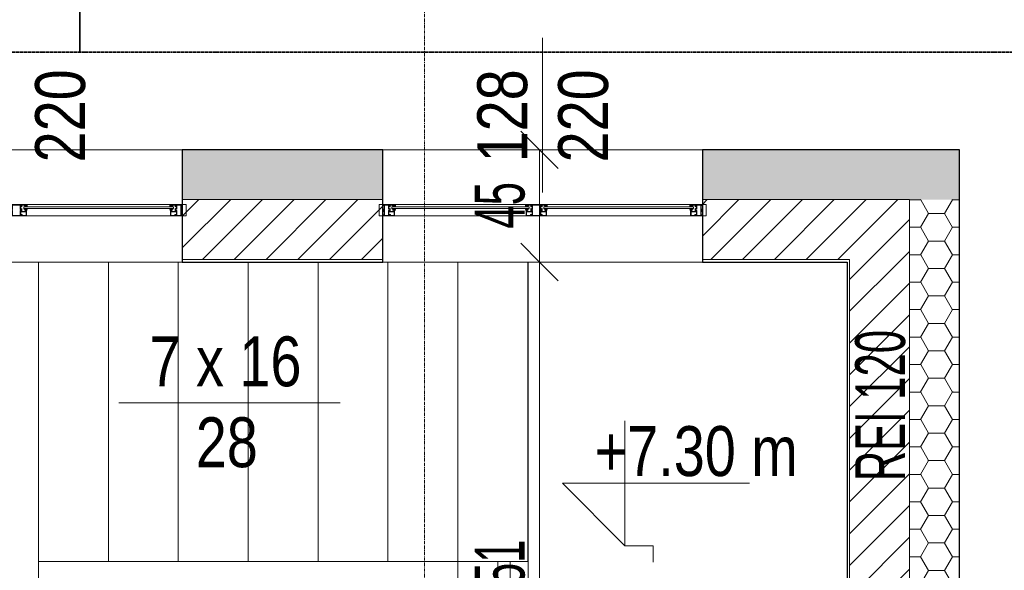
# Model space of a CAD drawing. Header units: millimetres. Extents: x -57334 to 14098, y -25409 to 16656.
# Tile 23 of 50: x -31455 to -27510, y 4180 to 6386. Entities that reach past the tile are written whole.
import ezdxf

# ---------------------------------------------------------------- set-up
doc = ezdxf.new("R2010")
doc.units = ezdxf.units.MM
for name, pattern in [('__FK_przerywana', [3.2004, 1.6002, -1.6002]), ('Linia siatki', [22.225, 12.7, -3.175, 3.175, -3.175]), ('Ponad', [3.96875, 2.38125, -1.5875])]:
    doc.linetypes.add(name, pattern=pattern)
for name, color, linetype, lineweight in [('A-ANNO-DIMS', 7, 'Continuous', 5), ('A-ANNO-DIMS-100', 7, 'Continuous', 5), ('A-DETL-GENF', 7, 'Continuous', 5), ('A-FLOR', 7, 'Continuous', 5), ('A-FLOR-HRAL', 7, 'Continuous', 5), ('A-GLAZ', 7, 'Continuous', 5), ('A-GLAZ-IDEN', 7, 'Continuous', 5), ('A-WALL', 7, 'Continuous', 5), ('A-WALL-IDEN', 7, 'Continuous', 5), ('A-WALL-PATT', 7, 'Continuous', 35), ('G-ANNO-DIMS', 7, 'Continuous', 5), ('G-ANNO-TEXT', 7, 'Continuous', 5), ('G-IMPT', 7, 'Continuous', 5), ('S-GRID', 7, 'Continuous', 5), ('S-STRS', 7, 'Continuous', 5), ('S-STRS-IDEN', 7, 'Continuous', 5)]:
    doc.layers.add(name, color=color, linetype=linetype, lineweight=lineweight)
doc.layers.add('A-DETL', color=7, linetype='Continuous', lineweight=5, true_color=0x00a600)
doc.styles.add('Arial_2', font='arial.ttf', dxfattribs={"width": 0.8, "height": 200})
doc.styles.add('Arial_5', font='arial.ttf', dxfattribs={"width": 0.6, "height": 200})
doc.dimstyles.new('standard_wielkość_otworów', dxfattribs={"dimscale": 304.8, "dimtxt": 204.05188, "dimasz": 0.492126, "dimexe": 0.328084, "dimexo": 0.0625, "dimgap": 0, "dimtad": 1, "dimdec": 0, "dimlfac": 0.1, "dimzin": 0, "dimdsep": 46, "dimtxsty": 'Arial_5', "dimblk1": 'OBLIQUE', "dimblk2": 'OBLIQUE', "dimsah": 1, "dimcen": 0.09, "dimazin": 0, "dimtfac": 1, "dimtdec": 4, "dimtix": 1, "dimtmove": 0, "dimatfit": 3, "dimfxl": 0.328084, "dimfxlon": 1, "dimtvp": 1, "dimtolj": 1, "dimtzin": 0, "dimarcsym": 2})
pattern_1 = [(0, (0, 0), (95.25, 54.993), [63.5, -127]), (120, (0, 0), (-95.250335, 54.99242), [63.5, -127]), (60, (0, 0), (-0.000335, 109.98542), [0, -127, 63.5, 0])]
pattern_2 = [(45, (0, 0), (-63.6396, 63.6396), [])]

# ---------------------------------------------------------------- blocks, each defined once
blk = doc.blocks.new('Typ poręczy górnej - Górna poręcz_wewnętrzny_-1799815-RZUT PIĘTRA II')
at = {"layer": 'A-FLOR-HRAL', "color": 252, "true_color": 0x838383}
for p, q in [((-29539, 4141), (-29539, 4215.6)), ((-29489, 4215.6), (-29489, 4141)), ((-29539, 4115.6), (-29539, 4141)), ((-29489, 4141), (-29489, 4115.6))]:
    blk.add_line(p, q, dxfattribs=at)
blk = doc.blocks.new('Typ poręczy górnej - Górna poręcz_wewnętrzny_-V7-RZUT PIĘTRA II')
at = {"layer": 'A-FLOR-HRAL', "color": 252, "true_color": 0x838383}
for p, q in [((-29539, 4215.6), (-29539, 4115.6)), ((-29489, 4215.6), (-29489, 4115.6))]:
    blk.add_line(p, q, dxfattribs=at)
blk = doc.blocks.new('Aluprof_MB-45_I_Alu_Window-FIX-4-panel_ENG_R-00495 - 1230 x 1487-1820817-RZUT PIĘTRA II')
at = {"layer": 'A-DETL-GENF'}
for p, q in [((-68.5, 5), (-590, 5)), ((590, 5), (18.5, 5)), ((-590, -4), (-68.5, -4)), ((-590, -10), (-68.5, -10)), ((18.5, -4), (590, -4)), ((18.5, -10), (590, -10)), ((-63.7, -40), (-593.3, -40)), ((593.2, -40), (-13.9, -40))]:
    blk.add_line(p, q, dxfattribs=at)
at = {"layer": 'A-GLAZ', "color": 55, "true_color": 0xafaf3c}
for p, q in [((-655, 5), (-640, 5)), ((-655, -40), (-655, 5)), ((-640, 5), (-640, -40)), ((655, 5), (640, 5)), ((640, 5), (640, -40)), ((655, -40), (655, 5)), ((-640, -40), (-655, -40)), ((640, -40), (655, -40))]:
    blk.add_line(p, q, dxfattribs=at)
at = {"layer": 'G-IMPT'}
for p, q in [((-602.7, -10), (-602.4, -10)), ((-593.2, -13.6), (-595.1, -13.6)), ((-593, -18.4), (-592.9, -16.7)), ((-591.9, -18.6), (-592.8, -18.6)), ((-592.6, -12.7), (-592.7, -13.2)), ((-592.4, -10), (-590.9, -10)), ((-589.9, -11.7), (-591.1, -17.9)), ((-68.6, -11.7), (-67.4, -17.9)), ((-66.1, -10), (-67.6, -10)), ((-66.6, -18.6), (-65.7, -18.6)), ((-65.9, -12.7), (-65.8, -13.2)), ((-65.5, -18.4), (-65.6, -16.7)), ((-65.3, -13.6), (-63.4, -13.6)), ((-55.8, -10), (-56.1, -10)), ((5.8, -10), (6.1, -10)), ((15.3, -13.6), (13.4, -13.6)), ((15.5, -18.4), (15.6, -16.7)), ((16.6, -18.6), (15.7, -18.6)), ((15.9, -12.7), (15.8, -13.2)), ((16.1, -10), (17.6, -10)), ((18.6, -11.7), (17.4, -17.9)), ((589.9, -11.7), (591.1, -17.9)), ((592.4, -10), (590.9, -10)), ((591.9, -18.6), (592.8, -18.6)), ((592.6, -12.7), (592.7, -13.2)), ((593, -18.4), (592.9, -16.7)), ((593.2, -13.6), (595.1, -13.6)), ((602.7, -10), (602.4, -10))]:
    blk.add_line(p, q, dxfattribs=at)
at = {"layer": 'G-IMPT', "flags": 128}
for points in [[(-590, 4.5), (-590.5, 5), (-640, 5), (-640, 1.4), (-638.5, 1), (-638, 1), (-638, 3), (-635, 3), (-635, -6.7), (-634.8, -6.9), (-635, -7.1), (-635, -15), (-638, -15), (-638, -13), (-638.5, -13), (-640, -13.4), (-640, -21.6), (-638.5, -22), (-638, -22), (-638, -20), (-635, -20), (-635, -28.8), (-634.8, -29), (-635, -29.2), (-635, -38), (-638, -38), (-638, -36), (-638.5, -36), (-640, -36.4), (-640, -40), (-611, -40), (-611, -36.4), (-612.5, -36), (-613, -36), (-613, -38), (-616, -38), (-616, -29.2), (-616.2, -29), (-616, -28.8), (-616, -20), (-613, -20), (-613, -22), (-612.5, -22), (-611, -21.6), (-611, -10.9), (-611.2, -10.7), (-612, -10.7), (-612.2, -10.9), (-612.2, -12.2), (-616, -12.2), (-616, -7.1), (-616.2, -6.9), (-616, -6.7), (-616, -1.7), (-612.2, -1.7), (-612.2, -3), (-612, -3.2), (-611.2, -3.2), (-611, -3), (-611, -0.5), (-611.2, -0.3), (-614.5, -0.3), (-614.5, 1), (-616, 1), (-616, 3.4), (-600, 3.4), (-600, 1), (-601.5, 1), (-601.5, 0), (-598, 0), (-597, 1), (-598.5, 1), (-598.5, 3.5), (-591.5, 3.5), (-591.5, 1), (-593, 1), (-592, 0), (-590, 0)], [(-617.6, -13.2), (-617.1, -13.7), (-612.5, -13.7), (-612.5, -18.5), (-617.1, -18.5), (-617.6, -19), (-617.6, -38.4), (-633.4, -38.4), (-633.4, -19), (-633.9, -18.5), (-638.5, -18.5), (-638.5, -16.5), (-633.9, -16.5), (-633.4, -16), (-633.4, 3.4), (-617.6, 3.4)], [(-596.3, -3.9), (-597.9, -3.9), (-598.7, -4), (-600, -4), (-600.3, -3.7), (-600, -0.3), (-599.7, 0), (-590.3, 0), (-590, -0.3), (-589.7, -3.7), (-590, -4), (-591.3, -4), (-592.1, -3.9), (-593.7, -3.9), (-594.4, -4), (-595.6, -4)], [(-62.2, -3.9), (-60.6, -3.9), (-59.8, -4), (-58.5, -4), (-58.2, -3.7), (-58.5, -0.3), (-58.8, 0), (-68.2, 0), (-68.5, -0.3), (-68.8, -3.7), (-68.5, -4), (-67.2, -4), (-66.4, -3.9), (-64.8, -3.9), (-64.1, -4), (-62.9, -4)], [(18, 5), (18.5, 4.5), (18.5, 0), (16.5, 0), (15.5, 1), (17, 1), (17, 3.5), (10, 3.5), (10, 1), (11.5, 1), (10.5, 0), (7, 0), (7, 1), (8.5, 1), (8.5, 3.2), (-7.5, 3.2), (-7.5, 1), (-6, 1), (-6, -0.3), (-2.7, -0.3), (-2.5, -0.5), (-2.5, -3), (-2.7, -3.2), (-3.5, -3.2), (-3.7, -3), (-3.7, -1.7), (-7.6, -1.7), (-7.6, -6.7), (-7.8, -6.9), (-7.6, -7.1), (-7.6, -12.2), (-3.7, -12.2), (-3.7, -10.9), (-3.5, -10.7), (-2.7, -10.7), (-2.5, -10.9), (-2.5, -21.6), (-4, -22), (-4.5, -22), (-4.5, -20), (-7.5, -20), (-7.5, -28.8), (-7.7, -29), (-7.5, -29.2), (-7.5, -38), (-4.5, -38), (-4.5, -36), (-4, -36), (-2.5, -36.4), (-2.5, -40), (-47.5, -40), (-47.5, -36.4), (-46, -36), (-45.5, -36), (-45.5, -38), (-42.5, -38), (-42.5, -29.2), (-42.3, -29), (-42.5, -28.8), (-42.5, -20), (-45.5, -20), (-45.5, -22), (-46, -22), (-47.5, -21.6), (-47.5, -10.9), (-47.3, -10.7), (-46.5, -10.7), (-46.3, -10.9), (-46.3, -12.2), (-42.4, -12.2), (-42.4, -7.1), (-42.2, -6.9), (-42.4, -6.7), (-42.4, -1.7), (-46.3, -1.7), (-46.3, -3), (-46.5, -3.2), (-47.3, -3.2), (-47.5, -3), (-47.5, -0.5), (-47.3, -0.3), (-44, -0.3), (-44, 1), (-42.5, 1), (-42.5, 3.4), (-58.5, 3.4), (-58.5, 1), (-57, 1), (-57, 0), (-60.5, 0), (-61.5, 1), (-60, 1), (-60, 3.5), (-67, 3.5), (-67, 1), (-65.5, 1), (-66.5, 0), (-68.5, 0), (-68.5, 4.5), (-68, 5)], [(-40.7, 3.2), (-9.3, 3.2), (-9.3, -13.5), (-8.8, -14), (-4.3, -14), (-4.3, -18.2), (-8.8, -18.2), (-9.3, -18.7), (-9.3, -38.2), (-40.7, -38.2), (-40.7, -18.7), (-41.2, -18.2), (-45.7, -18.2), (-45.7, -14), (-41.2, -14), (-40.7, -13.5)], [(12.2, -3.9), (10.6, -3.9), (9.8, -4), (8.5, -4), (8.2, -3.7), (8.5, -0.3), (8.8, 0), (18.2, 0), (18.5, -0.3), (18.8, -3.7), (18.5, -4), (17.2, -4), (16.4, -3.9), (14.8, -3.9), (14.1, -4), (12.9, -4)], [(596.3, -3.9), (597.9, -3.9), (598.7, -4), (600, -4), (600.3, -3.7), (600, -0.3), (599.7, 0), (590.3, 0), (590, -0.3), (589.7, -3.7), (590, -4), (591.3, -4), (592.1, -3.9), (593.7, -3.9), (594.4, -4), (595.6, -4)], [(590, 4.5), (590.5, 5), (640, 5), (640, 1.4), (638.5, 1), (638, 1), (638, 3), (635, 3), (635, -6.7), (634.8, -6.9), (635, -7.1), (635, -15), (638, -15), (638, -13), (638.5, -13), (640, -13.4), (640, -21.6), (638.5, -22), (638, -22), (638, -20), (635, -20), (635, -28.8), (634.8, -29), (635, -29.2), (635, -38), (638, -38), (638, -36), (638.5, -36), (640, -36.4), (640, -40), (611, -40), (611, -36.4), (612.5, -36), (613, -36), (613, -38), (616, -38), (616, -29.2), (616.2, -29), (616, -28.8), (616, -20), (613, -20), (613, -22), (612.5, -22), (611, -21.6), (611, -10.9), (611.2, -10.7), (612, -10.7), (612.2, -10.9), (612.2, -12.2), (616, -12.2), (616, -7.1), (616.2, -6.9), (616, -6.7), (616, -1.7), (612.2, -1.7), (612.2, -3), (612, -3.2), (611.2, -3.2), (611, -3), (611, -0.5), (611.2, -0.3), (614.5, -0.3), (614.5, 1), (616, 1), (616, 3.4), (600, 3.4), (600, 1), (601.5, 1), (601.5, 0), (598, 0), (597, 1), (598.5, 1), (598.5, 3.5), (591.5, 3.5), (591.5, 1), (593, 1), (592, 0), (590, 0)], [(617.6, -13.2), (617.1, -13.7), (612.5, -13.7), (612.5, -18.5), (617.1, -18.5), (617.6, -19), (617.6, -38.4), (633.4, -38.4), (633.4, -19), (633.9, -18.5), (638.5, -18.5), (638.5, -16.5), (633.9, -16.5), (633.4, -16), (633.4, 3.4), (617.6, 3.4)], [(-613.2, -35.8), (-613.3, -36.2), (-613.9, -36.4), (-615, -35.7), (-614.7, -34.8), (-609.8, -34.8), (-609.8, -38.1), (-609.3, -38.6), (-595.4, -38.6), (-594.4, -37.6), (-594.4, -23.7), (-594.9, -23.2), (-612.2, -23.2), (-615.1, -23.2), (-615.5, -22.3), (-613.6, -20.5), (-613.2, -20.6), (-613.2, -22.2), (-611, -22.2), (-594.8, -22.2), (-594.3, -21.7), (-594.3, -19.5), (-595.5, -19.5), (-600.6, -17.6), (-601, -17.1), (-600.9, -16.7), (-600.2, -16.5), (-595.3, -18.3), (-594.5, -18.3), (-594.8, -16.5), (-593.5, -16.5), (-593, -17), (-593, -39.7), (-593.3, -40), (-611, -40), (-611, -35.8)], [(-45.3, -35.8), (-45.2, -36.2), (-44.6, -36.4), (-43.5, -35.7), (-43.8, -34.8), (-48.7, -34.8), (-48.7, -38.1), (-49.2, -38.6), (-63.1, -38.6), (-64.1, -37.6), (-64.1, -23.7), (-63.6, -23.2), (-46.3, -23.2), (-43.4, -23.2), (-43, -22.3), (-44.9, -20.5), (-45.3, -20.6), (-45.3, -22.2), (-47.5, -22.2), (-63.7, -22.2), (-64.2, -21.7), (-64.2, -19.5), (-63, -19.5), (-57.9, -17.6), (-57.5, -17.1), (-57.6, -16.7), (-58.3, -16.5), (-63.2, -18.3), (-64, -18.3), (-63.7, -16.5), (-65, -16.5), (-65.5, -17), (-65.5, -39.7), (-65.3, -40), (-47.5, -40), (-47.5, -35.8)], [(-4.7, -35.8), (-4.8, -36.2), (-5.4, -36.4), (-6.5, -35.7), (-6.2, -34.8), (-1.3, -34.8), (-1.3, -38.1), (-0.8, -38.6), (13.1, -38.6), (14.1, -37.6), (14.1, -23.7), (13.6, -23.2), (-3.7, -23.2), (-6.6, -23.2), (-7, -22.3), (-5.1, -20.5), (-4.7, -20.6), (-4.7, -22.2), (-2.5, -22.2), (13.7, -22.2), (14.2, -21.7), (14.2, -19.5), (13, -19.5), (7.9, -17.6), (7.5, -17.1), (7.6, -16.7), (8.3, -16.5), (13.2, -18.3), (14, -18.3), (13.7, -16.5), (15, -16.5), (15.5, -17), (15.5, -39.7), (15.2, -40), (-2.5, -40), (-2.5, -35.8)], [(613.2, -35.8), (613.3, -36.2), (613.9, -36.4), (615, -35.7), (614.7, -34.8), (609.8, -34.8), (609.8, -38.1), (609.3, -38.6), (595.4, -38.6), (594.4, -37.6), (594.4, -23.7), (594.9, -23.2), (612.2, -23.2), (615.1, -23.2), (615.5, -22.3), (613.6, -20.5), (613.2, -20.6), (613.2, -22.2), (611, -22.2), (594.8, -22.2), (594.3, -21.7), (594.3, -19.5), (595.5, -19.5), (600.6, -17.6), (601, -17.1), (600.9, -16.7), (600.2, -16.5), (595.3, -18.3), (594.5, -18.3), (594.8, -16.5), (593.5, -16.5), (593, -17), (593, -39.7), (593.2, -40), (611, -40), (611, -35.8)]]:
    blk.add_lwpolyline(points, close=True, dxfattribs=at)
for points in [[(-597, 0), (-597, 1), (-597.5, 1), (-597.5, 1.5), (-597.3, 1.9), (-596.5, 3), (-593.5, 3), (-592.7, 1.9), (-592.5, 1.5), (-592.5, 1), (-593, 1), (-593, 0)], [(-61.5, 0), (-61.5, 1), (-61, 1), (-61, 1.5), (-61.2, 1.9), (-62, 3), (-65, 3), (-65.8, 1.9), (-66, 1.5), (-66, 1), (-65.5, 1), (-65.5, 0)], [(11.5, 0), (11.5, 1), (11, 1), (11, 1.5), (11.2, 1.9), (12, 3), (15, 3), (15.8, 1.9), (16, 1.5), (16, 1), (15.5, 1), (15.5, 0)], [(597, 0), (597, 1), (597.5, 1), (597.5, 1.5), (597.3, 1.9), (596.5, 3), (593.5, 3), (592.7, 1.9), (592.5, 1.5), (592.5, 1), (593, 1), (593, 0)], [(-544, -4), (-604, -4), (-604, -10), (-544, -10)], [(-593.1, -16.5), (-595.2, -16.5), (-595.4, -17.3)], [(-114.5, -4), (-54.5, -4), (-54.5, -10), (-114.5, -10)], [(-65.4, -16.5), (-63.3, -16.5), (-63.1, -17.3)], [(64.5, -4), (4.5, -4), (4.5, -10), (64.5, -10)], [(15.4, -16.5), (13.3, -16.5), (13.1, -17.3)], [(544, -4), (604, -4), (604, -10), (544, -10)], [(593.1, -16.5), (595.2, -16.5), (595.4, -17.3)]]:
    blk.add_lwpolyline(points, dxfattribs=at)
at = {"layer": 'G-IMPT'}
for centre in [(-595, 1.3), (-63.5, 1.3), (13.5, 1.3), (595, 1.3)]:
    blk.add_circle(centre, 1, dxfattribs=at)
for centre, radius, start, end in [((-602.8, -10.8), 0.82, 88.3309, 254.1936), ((-606.2, -22), 10.9, 24.1906, 72.9309), ((-603, -17.1), 7.1, 38.4087, 84.7254), ((-597, -12.3), 0.57, 216.6541, 311.4905), ((-592.3, -14.8), 4.82, 91.8339, 154.522), ((-595.9, -17.2), 0.5, 224.7824, 345), ((-592.3, -14), 3.53, 72.0819, 164.2736), ((-595.1, -13), 0.606, 180.9387, 274.7577), ((-593.4, -13), 0.711, 284.2724, 341.4484), ((-593.1, -16.7), 0.2, 355, 90), ((-592.8, -18.4), 0.2, 175, 270), ((-591.2, -13), 1.38, 95.8715, 168.0912), ((-591.9, -17.8), 0.8, 270, 355.7208), ((-591.4, -11.1), 0.492, 278.4511, 68.4438), ((-591, -11.2), 1.19, 335.9195, 86.1021), ((-67.5, -11.2), 1.19, 93.8979, 204.0805), ((-67.1, -11.1), 0.492, 111.5562, 261.5489), ((-66.6, -17.8), 0.8, 184.2792, 270), ((-66.2, -14), 3.53, 15.7264, 107.9181), ((-67.3, -13), 1.38, 11.9088, 84.1285), ((-66.2, -14.8), 4.82, 25.478, 88.1661), ((-65.1, -13), 0.711, 198.5516, 255.7276), ((-65.7, -18.4), 0.2, 270, 5), ((-65.4, -16.7), 0.2, 90, 185), ((-63.4, -13), 0.606, 265.2423, 359.0613), ((-62.6, -17.2), 0.5, 195, 315.2176), ((-52.3, -22), 10.9, 107.0691, 155.8094), ((-61.5, -12.3), 0.57, 228.5095, 323.3459), ((-55.5, -17.1), 7.1, 95.2746, 141.5913), ((-55.7, -10.8), 0.82, 285.8064, 91.6691), ((5.7, -10.8), 0.82, 88.3309, 254.1936), ((2.3, -22), 10.9, 24.1906, 72.9309), ((5.5, -17.1), 7.1, 38.4087, 84.7254), ((11.5, -12.3), 0.57, 216.6541, 311.4905), ((16.2, -14.8), 4.82, 91.8339, 154.522), ((12.6, -17.2), 0.5, 224.7824, 345), ((16.2, -14), 3.53, 72.0819, 164.2736), ((13.4, -13), 0.606, 180.9387, 274.7577), ((15.1, -13), 0.711, 284.2724, 341.4484), ((15.4, -16.7), 0.2, 355, 90), ((15.7, -18.4), 0.2, 175, 270), ((17.3, -13), 1.38, 95.8715, 168.0912), ((16.6, -17.8), 0.8, 270, 355.7208), ((17.1, -11.1), 0.492, 278.4511, 68.4438), ((17.5, -11.2), 1.19, 335.9195, 86.1021), ((591, -11.2), 1.19, 93.8979, 204.0805), ((591.4, -11.1), 0.492, 111.5562, 261.5489), ((591.9, -17.8), 0.8, 184.2792, 270), ((592.3, -14), 3.53, 15.7264, 107.9181), ((591.2, -13), 1.38, 11.9088, 84.1285), ((592.3, -14.8), 4.82, 25.478, 88.1661), ((593.4, -13), 0.711, 198.5516, 255.7276), ((592.8, -18.4), 0.2, 270, 5), ((593.1, -16.7), 0.2, 90, 185), ((595.1, -13), 0.606, 265.2423, 359.0613), ((595.9, -17.2), 0.5, 195, 315.2176), ((606.2, -22), 10.9, 107.0691, 155.8094), ((597, -12.3), 0.57, 228.5095, 323.3459), ((603, -17.1), 7.1, 95.2746, 141.5913), ((602.8, -10.8), 0.82, 285.8064, 91.6691)]:
    blk.add_arc(centre, radius, start, end, dxfattribs=at)
blk = doc.blocks.new('OBS oznaczenie biegu schodów ___FK_4_0 - OBS_Oznaczenie biegu schodów-885247-RZUT PIĘTRA II')
at = {"layer": 'S-STRS-IDEN'}
blk.add_line((1.184, 0.362), (10.056, 0.362), dxfattribs=at)
blk = doc.blocks.new('Rzędne punktów - Znacznik rzędnej-348474-RZUT PIĘTRA II')
at = {"layer": 'G-ANNO-DIMS'}
for p, q in [((0, 0), (0, 5)), ((-2.5, 2.5), (0, 0)), ((-2.5, 2.5), (5, 2.5))]:
    blk.add_line(p, q, dxfattribs=at)
blk = doc.blocks.new('DIMBLOCK183-RZUT PIĘTRA II')
at = {"layer": 'A-ANNO-DIMS-100', "color": 250, "true_color": 0x303030, "transparency": 16777216}
for p, q in [((-29372.2, 5865.2), (-29447.2, 5940.2)), ((-29372.2, 5865.2), (-29472.2, 5865.2)), ((-29372.2, 5865.2), (-29372.2, 5415.2)), ((-29372.2, 5865.2), (-29297.2, 5790.2)), ((-29372.2, 5865.2), (-29272.2, 5865.2)), ((-29372.2, 5415.2), (-29447.2, 5490.2)), ((-29372.2, 5415.2), (-29472.2, 5415.2)), ((-29372.2, 5415.2), (-29297.2, 5340.2)), ((-29372.2, 5415.2), (-29272.2, 5415.2))]:
    blk.add_line(p, q, dxfattribs=at)
at = {"layer": 'A-ANNO-DIMS-100', "color": 0, "transparency": 16777216, "insert": (-29631.9, 5549.2), "char_height": 200, "width": 218.492, "attachment_point": 1, "rotation": 90, "line_spacing_factor": 0.941778, "style": 'Arial_5'}
blk.add_mtext('45', dxfattribs=at)
blk = doc.blocks.new('_Oblique')
at = {"color": 0, "linetype": 'ByBlock', "lineweight": -2}
blk.add_line((-0.5, -0.5), (0.5, 0.5), dxfattribs=at)
blk = doc.blocks.new('DIMBLOCK184-RZUT PIĘTRA II')
at = {"layer": 'A-ANNO-DIMS-100', "color": 250, "true_color": 0x303030, "transparency": 16777216}
for p, q in [((-29372.2, 5415.2), (-29447.2, 5490.2)), ((-29372.2, 5415.2), (-29472.2, 5415.2)), ((-29372.2, 5415.2), (-29372.2, 2905.6)), ((-29372.2, 5415.2), (-29297.2, 5340.2)), ((-29372.2, 5415.2), (-29272.2, 5415.2)), ((-29372.2, 2905.6), (-29447.2, 2980.6)), ((-29372.2, 2905.6), (-29472.2, 2905.6)), ((-29372.2, 2905.6), (-29297.2, 2830.6)), ((-29372.2, 2905.6), (-29272.2, 2905.6))]:
    blk.add_line(p, q, dxfattribs=at)
at = {"layer": 'A-ANNO-DIMS-100', "color": 0, "transparency": 16777216, "insert": (-29631.9, 4023.8), "char_height": 200, "width": 327.739, "attachment_point": 1, "rotation": 90, "line_spacing_factor": 0.941778, "style": 'Arial_5'}
blk.add_mtext('251', dxfattribs=at)
blk = doc.blocks.new('OOk oznaczenia okien ___FK_4_1 - Oznaczenie okien standard 2-1054411-RZUT PIĘTRA II')
at = {"layer": 'A-GLAZ-IDEN'}
blk.add_line((0, 3.095), (0, -3.095), dxfattribs=at)

msp = doc.modelspace()

# ---------------------------------------------------------------- hatches: boundary and pattern name
at = {"layer": 'A-WALL-PATT', "lineweight": 5}
h = msp.add_hatch(dxfattribs=at)
h.set_pattern_fill('FP_3', color=256, style=0, pattern_type=2)
h.set_pattern_definition(pattern_1)
h.paths.add_polyline_path([(-27689.4, 5665.2), (-27689.4, 5865.2), (-28719.4, 5865.2), (-28719.4, 5665.2), (-27889.4, 5665.2)])
h.paths.add_polyline_path([(-29999.4, 5665.2), (-29999.4, 5865.2), (-30803.1, 5865.2), (-30803.1, 5665.2)])
h.paths.add_polyline_path([(-32083.1, 5665.2), (-32083.1, 5865.2), (-33349.4, 5865.2), (-33349.4, 5665.2), (-32434.5, 5665.2)])
at = {"layer": 'A-WALL-PATT', "lineweight": 5, "true_color": 0x787878}
h = msp.add_hatch(dxfattribs=at)
h.set_pattern_fill('FP_4', color=8, style=0, pattern_type=2)
h.set_pattern_definition(pattern_2)
h.paths.add_polyline_path([(-28129.4, 5425.2), (-27889.4, 5425.2), (-27889.4, 5665.2), (-28719.4, 5665.2), (-28719.4, 5425.2)])
h.paths.add_polyline_path([(-29999.4, 5425.2), (-29999.4, 5665.2), (-30803.1, 5665.2), (-30803.1, 5425.2)])
h.paths.add_polyline_path([(-32434.5, 5425.2), (-32083.1, 5425.2), (-32083.1, 5665.2), (-33149.4, 5665.2), (-33149.4, 5425.2), (-32909.4, 5425.2)])
at = {"layer": 'A-WALL-PATT', "lineweight": 5}
h = msp.add_hatch(dxfattribs=at)
h.set_pattern_fill('FP_3', color=256, style=0, pattern_type=2)
h.set_pattern_definition(pattern_1)
h.paths.add_polyline_path([(-27843.4, 1775.6), (-27689.4, 1775.6), (-27689.4, 5665.2), (-27889.4, 5665.2), (-27889.4, 1775.6)])
at = {"layer": 'A-WALL-PATT', "lineweight": 5, "true_color": 0x787878}
h = msp.add_hatch(dxfattribs=at)
h.set_pattern_fill('FP_4', color=8, style=0, pattern_type=2)
h.set_pattern_definition(pattern_2)
h.paths.add_polyline_path([(-28129.4, 1775.6), (-27889.4, 1775.6), (-27889.4, 5425.2), (-28129.4, 5425.2), (-28129.4, 2240.1)])

# ---------------------------------------------------------------- linework, layer by layer
at = {"layer": 'A-DETL', "color": 5, "linetype": '__FK_przerywana', "lineweight": 35, "true_color": 0x0000ff}
msp.add_line((-34063, 6255.6), (-27183.4, 6255.6), dxfattribs=at)
at = {"layer": 'A-FLOR', "color": 252, "true_color": 0x838383}
msp.add_line((-29699.4, 2905.6), (-29699.4, 5415.2), dxfattribs=at)
at = {"layer": 'A-FLOR', "color": 9, "true_color": 0xc2c2c2}
msp.add_line((-29699.4, 5415.2), (-28719.4, 5415.2), dxfattribs=at)
at = {"layer": 'A-WALL'}
for p, q in [((-32083.1, 5865.2), (-30803.1, 5865.2)), ((-29999.4, 5865.2), (-28719.4, 5865.2)), ((-29999.4, 5665.2), (-30803.1, 5665.2)), ((-27889.4, 5665.2), (-28719.4, 5665.2)), ((-27889.4, 1775.6), (-27889.4, 5665.2)), ((-30803.1, 5415.2), (-32083.1, 5415.2)), ((-29999.4, 5425.2), (-30803.1, 5425.2)), ((-29699.4, 5415.2), (-29999.4, 5415.2)), ((-28129.4, 5425.2), (-28719.4, 5425.2)), ((-28129.4, 1775.6), (-28129.4, 5425.2))]:
    msp.add_line(p, q, dxfattribs=at)
at = {"layer": 'A-WALL', "lineweight": 25}
for p, q in [((-29999.4, 5865.2), (-30803.1, 5865.2)), ((-30803.1, 5865.2), (-30803.1, 5415.2)), ((-29999.4, 5415.2), (-29999.4, 5865.2)), ((-27689.4, 5865.2), (-28719.4, 5865.2)), ((-28719.4, 5865.2), (-28719.4, 5415.2)), ((-27689.4, 1775.6), (-27689.4, 5865.2)), ((-30803.1, 5415.2), (-29999.4, 5415.2)), ((-28719.4, 5415.2), (-28139.4, 5415.2)), ((-28139.4, 5415.2), (-28139.4, 2905.6))]:
    msp.add_line(p, q, dxfattribs=at)
at = {"layer": 'G-ANNO-DIMS', "color": 1, "true_color": 0xff0000}
for p, q in [((-28917, 4278.7), (-29030.1, 4278.7)), ((-28917, 4213.1), (-28917, 4278.7))]:
    msp.add_line(p, q, dxfattribs=at)
at = {"layer": 'G-ANNO-TEXT', "color": 5, "lineweight": 35, "true_color": 0x0000ff}
msp.add_line((-31214.3, 6255.1), (-31214.3, 9070.8), dxfattribs=at)
at = {"layer": 'S-GRID', "linetype": 'Linia siatki'}
msp.add_line((-29833.4, 10521.6), (-29833.4, -21375.5), dxfattribs=at)
at = {"layer": 'S-STRS'}
for p, q in [((-31379.4, 5415.2), (-31379.4, 4215.2)), ((-31099.4, 5415.2), (-31099.4, 4215.2)), ((-30819.4, 5415.2), (-30819.4, 4215.2)), ((-30539.4, 5415.2), (-30539.4, 4215.2)), ((-30259.4, 5415.2), (-30259.4, 4215.2)), ((-29979.4, 5415.2), (-29979.4, 4215.2)), ((-29699.4, 5415.2), (-29699.4, 4215.2)), ((-31379.4, 4115.6), (-31379.4, 4215.2)), ((-31379.4, 4215.2), (-31099.4, 4215.2)), ((-31099.4, 4215.2), (-30819.4, 4215.2)), ((-30819.4, 4215.2), (-30539.4, 4215.2)), ((-30539.4, 4215.2), (-30259.4, 4215.2)), ((-30259.4, 4215.2), (-29979.4, 4215.2)), ((-29979.4, 4215.2), (-29699.4, 4215.2))]:
    msp.add_line(p, q, dxfattribs=at)
at = {"layer": 'S-STRS', "linetype": 'Ponad'}
for p, q in [((-31379.4, 5415.2), (-31379.4, 4215.2)), ((-31099.4, 5415.2), (-31099.4, 4215.2)), ((-30819.4, 5415.2), (-30819.4, 4215.2)), ((-30539.4, 5415.2), (-30539.4, 4215.2)), ((-30259.4, 5415.2), (-30259.4, 4215.2)), ((-29979.4, 5415.2), (-29979.4, 4215.2))]:
    msp.add_line(p, q, dxfattribs=at)
at = {"layer": 'S-STRS', "color": 252, "true_color": 0x838383}
for p, q in [((-29979.4, 5415.2), (-29699.4, 5415.2)), ((-29419.4, 5415.2), (-29419.4, 4215.6)), ((-29418, 5415.2), (-29418, 4115.6)), ((-29699.4, 4215.6), (-29419.4, 4215.6)), ((-29539.4, 4215.6), (-29539.4, 4115.6))]:
    msp.add_line(p, q, dxfattribs=at)
at = {"layer": 'S-STRS', "color": 9, "linetype": 'Ponad', "true_color": 0xc2c2c2}
msp.add_line((-29699.4, 5415.2), (-29699.4, 4215.6), dxfattribs=at)
at = {"layer": 'S-STRS', "color": 9, "true_color": 0xc2c2c2}
for p, q in [((-29699.4, 5415.2), (-29699.4, 4215.6)), ((-28719.4, 5415.2), (-29418, 5415.2))]:
    msp.add_line(p, q, dxfattribs=at)
at = {"layer": 'S-STRS', "color": 252, "linetype": 'Ponad', "true_color": 0x838383}
msp.add_line((-29419.4, 5415.2), (-29419.4, 4215.6), dxfattribs=at)

# ---------------------------------------------------------------- block references
at = {"layer": 'A-FLOR-HRAL', "color": 252, "true_color": 0x838383}
for name in ['Typ poręczy górnej - Górna poręcz_wewnętrzny_-1799815-RZUT PIĘTRA II', 'Typ poręczy górnej - Górna poręcz_wewnętrzny_-V7-RZUT PIĘTRA II']:
    msp.add_blockref(name, (0, 0), dxfattribs=at)
at = {"layer": 'A-GLAZ', "color": 55, "true_color": 0xafaf3c}
for p in [(-31443.1, 5640.2), (-29359.4, 5640.2)]:
    msp.add_blockref('Aluprof_MB-45_I_Alu_Window-FIX-4-panel_ENG_R-00495 - 1230 x 1487-1820817-RZUT PIĘTRA II', p, dxfattribs=at)
at = {"layer": 'A-GLAZ-IDEN', "xscale": 99.99999999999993, "yscale": 99.99999999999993, "zscale": 99.99999999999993}
msp.add_blockref('OOk oznaczenia okien ___FK_4_1 - Oznaczenie okien standard 2-1054411-RZUT PIĘTRA II', (-29359.4, 6003.7), dxfattribs=at)
at = {"layer": 'G-ANNO-DIMS', "xscale": 99.99999999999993, "yscale": 99.99999999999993, "zscale": 99.99999999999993}
msp.add_blockref('Rzędne punktów - Znacznik rzędnej-348474-RZUT PIĘTRA II', (-29030.1, 4278.7), dxfattribs=at)
at = {"layer": 'S-STRS-IDEN', "xscale": 99.99999999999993, "yscale": 99.99999999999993, "zscale": 99.99999999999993}
msp.add_blockref('OBS oznaczenie biegu schodów ___FK_4_0 - OBS_Oznaczenie biegu schodów-885247-RZUT PIĘTRA II', (-31176.3, 4815.2), dxfattribs=at)

# ---------------------------------------------------------------- texts
at = {"layer": 'A-GLAZ-IDEN', "char_height": 200, "width": 461.772, "attachment_point": 1, "rotation": 90, "style": 'Arial_2'}
for s, insert in [('220', (-31392.8, 5814.5)), ('128', (-29621.3, 5814.5)), ('220', (-29297.2, 5814.5))]:
    msp.add_mtext(s, dxfattribs=dict(at, insert=insert))
at = {"layer": 'A-WALL-IDEN', "color": 1, "true_color": 0xff0000, "insert": (-28107.2, 4537.5), "char_height": 200, "width": 750.379, "attachment_point": 1, "rotation": 90, "style": 'Arial_5'}
msp.add_mtext('REI 120', dxfattribs=at)
at = {"layer": 'G-ANNO-DIMS', "color": 1, "true_color": 0xff0000, "insert": (-29151, 4757.7), "char_height": 200, "width": 962.269, "attachment_point": 1, "line_spacing_factor": 0.941778, "style": 'Arial_2'}
msp.add_mtext('+7.30 m', dxfattribs=at)
at = {"layer": 'S-STRS-IDEN', "char_height": 200, "attachment_point": 1, "style": 'Arial_2'}
for s, insert, width in [('7 x 16', (-30934.5, 5117.2), 756.793), ('28', (-30749.3, 4793.1), 307.848)]:
    msp.add_mtext(s, dxfattribs=dict(at, insert=insert, width=width))

# ---------------------------------------------------------------- dimensions: what is measured, and where the dimension line sits
at = {"layer": 'A-ANNO-DIMS', "color": 250, "true_color": 0x303030}
for base, p1, p2, override, picture, middle in [((-29372.2, 5415.2), (-29272.2, 5865.2), (-29272.2, 5415.2), {"dimpost": '<>', "dimfxl": 450}, 'DIMBLOCK183-RZUT PIĘTRA II', (-29473.9, 5640.2)), ((-29372.2, 2905.6), (-29272.2, 5415.2), (-29272.2, 2905.6), {"dimpost": '<>', "dimfxl": 2509.6}, 'DIMBLOCK184-RZUT PIĘTRA II', (-29474.3, 4160.4))]:
    dim = msp.add_linear_dim(base=base, p1=p1, p2=p2, angle=90, dimstyle='standard_wielkość_otworów', override=override, dxfattribs=at)
    dim.commit()
    dim.dimension.update_dxf_attribs({"geometry": picture, "text_midpoint": middle})

doc.saveas('drawing.dxf')
